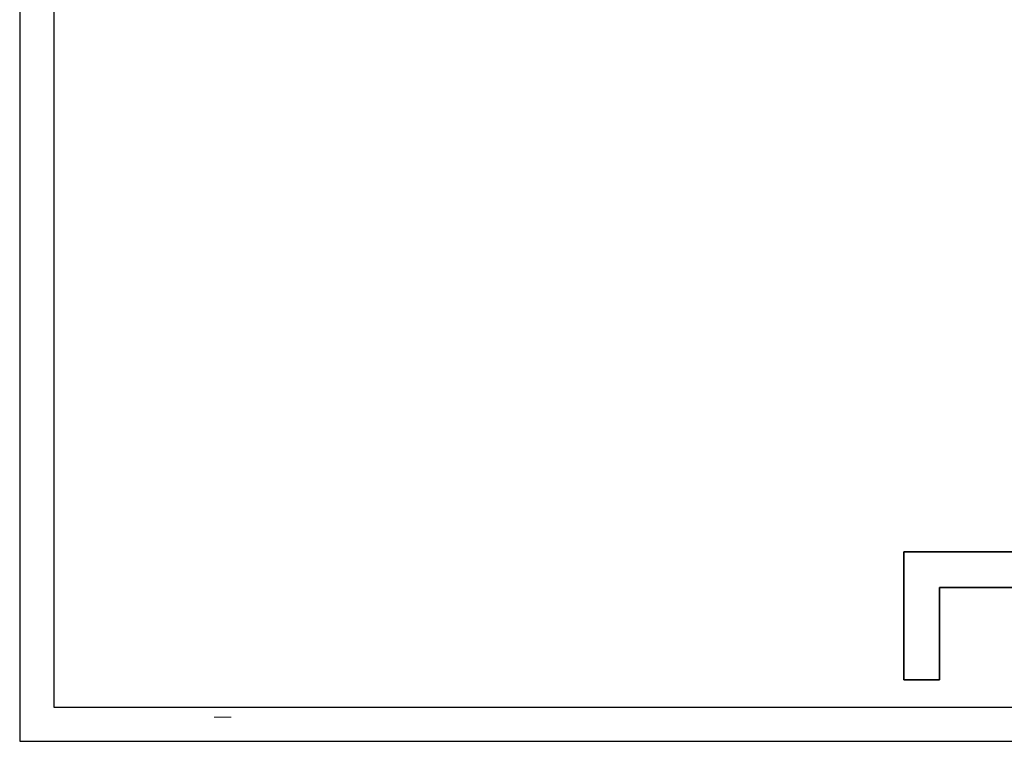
# Model space of a CAD drawing. Header units: millimetres. Extents: x -50073 to 84772, y -78870 to -35317.
# Tile 2 of 125: x -13944 to 407, y -78836 to -68314. Entities that reach past the tile are written whole.
import ezdxf

# ---------------------------------------------------------------- set-up
doc = ezdxf.new("R2010")
doc.units = ezdxf.units.MM
doc.header["$MEASUREMENT"] = 0
for name, color, linetype, lineweight in [('0_Nr_pióra__4', 7, 'Continuous', 25), ('_podkład_Nr_pióra__1', 7, 'Continuous', 0), ('Konstrukcja - Ściany zew_Nr_pióra__6', 7, 'Continuous', 35)]:
    doc.layers.add(name, color=color, linetype=linetype, lineweight=lineweight)

msp = doc.modelspace()

# ---------------------------------------------------------------- linework, layer by layer
at = {"layer": '0_Nr_pióra__4', "linetype": 'Continuous', "flags": 128}
for points in [[(84771.934, -35317.498), (-13943.569, -35317.498), (-13943.569, -78836.041), (84771.934, -78836.041)], [(84271.934, -35817.498), (-13443.569, -35817.498), (-13443.569, -78336.041), (84271.934, -78336.041)]]:
    msp.add_lwpolyline(points, close=True, dxfattribs=at)
at = {"layer": '_podkład_Nr_pióra__1', "linetype": 'Continuous'}
msp.add_line((-10862.338, -78486.041), (-11110.033, -78486.041), dxfattribs=at)
at = {"layer": 'Konstrukcja - Ściany zew_Nr_pióra__6', "linetype": 'Continuous', "flags": 128}
for points in [[(-1055.404, -76072.978), (-1055.404, -77937.541)], [(2164.596, -76072.978), (-1055.404, -76072.978)], [(-535.404, -77937.541), (-535.404, -76592.978)], [(-535.404, -76592.978), (2744.596, -76592.978)], [(-1055.404, -77937.541), (-535.404, -77937.541)]]:
    msp.add_lwpolyline(points, dxfattribs=at)

doc.saveas('drawing.dxf')
